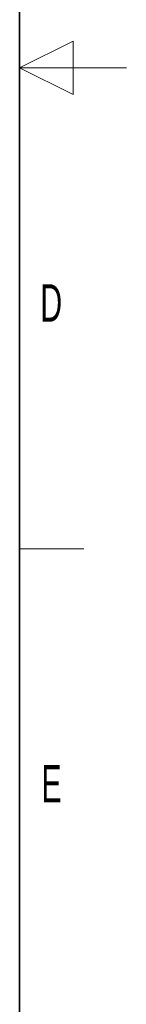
# Model space of a CAD drawing. Header units: millimetres. Extents: x 5 to 418, y 2 to 292.
# Tile 35 of 36: x 408 to 418, y 60 to 152. Entities that reach past the tile are written whole.
import ezdxf

# ---------------------------------------------------------------- set-up
doc = ezdxf.new("R2010")
doc.units = ezdxf.units.MM
doc.layers.add('SLD-0', color=7, linetype='Continuous')
doc.styles.add('SLDTEXTSTYLE0', font='TXT', dxfattribs={"width": 0.605})

msp = doc.modelspace()

# ---------------------------------------------------------------- linework, layer by layer
at = {"layer": 'SLD-0', "lineweight": 35}
msp.add_line((408, 12), (408, 282.5), dxfattribs=at)
at = {"layer": 'SLD-0', "lineweight": 18}
for p, q in [((413, 149.75), (408, 147.25)), ((413, 144.75), (413, 149.75)), ((418, 147.25), (408, 147.25)), ((408, 147.25), (413, 144.75)), ((408, 102.25), (414, 102.25))]:
    msp.add_line(p, q, dxfattribs=at)

# ---------------------------------------------------------------- texts
at = {"layer": 'SLD-0', "char_height": 3.5, "attachment_point": 2, "style": 'SLDTEXTSTYLE0'}
for s, insert in [('D', (410.9597, 127.0011)), ('E', (410.9816, 82.0011))]:
    msp.add_mtext(s, dxfattribs=dict(at, insert=insert))

doc.saveas('drawing.dxf')
